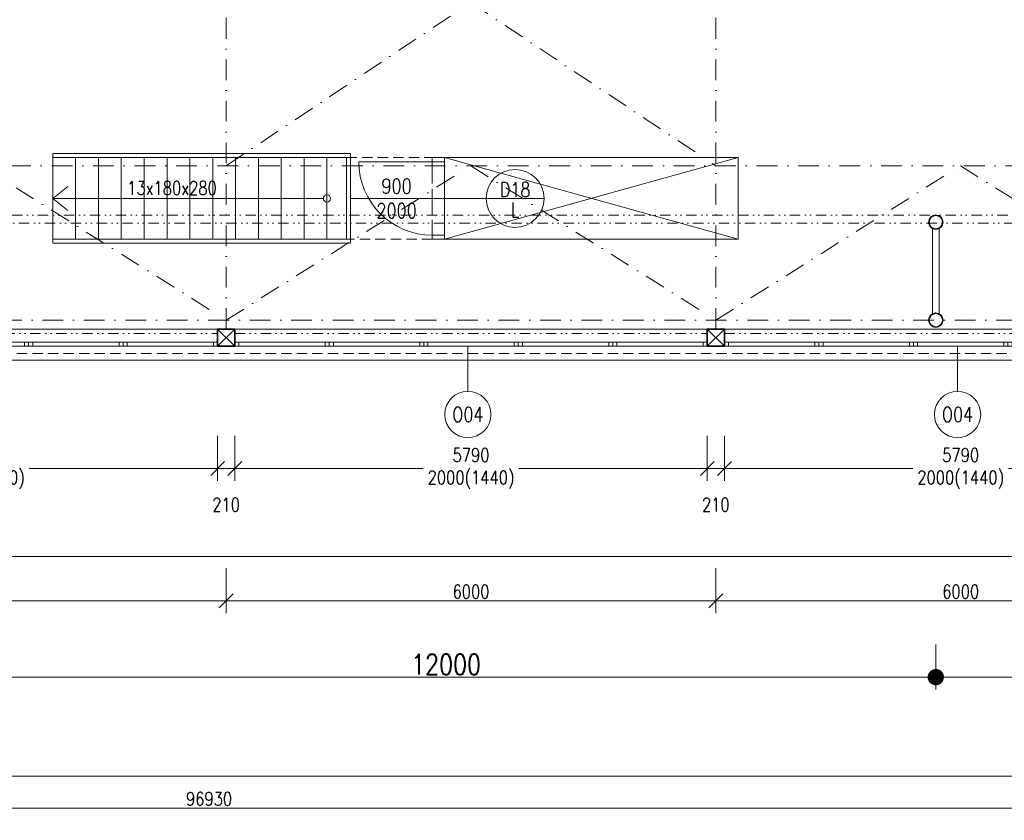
# Model space of a CAD drawing. Header units: millimetres. Extents: x -485339 to 350584, y -1189936 to 0.
# Tile 136 of 256: x -94410 to -82346, y -1065795 to -1055988. Entities that reach past the tile are written whole.
import ezdxf
from ezdxf.enums import TextEntityAlignment as Align

# ---------------------------------------------------------------- set-up
doc = ezdxf.new("R2010")
doc.units = ezdxf.units.MM
doc.header["$LTSCALE"] = 10
for name, pattern in [('DASHDOT', [25.4, 12.7, -6.35, 0, -6.35]), ('DĚLICÍ2', [15.875, 6.35, -3.175, 0, -3.175, 0, -3.175]), ('ČÁRKOVANÁ', [19.05, 12.7, -6.35]), ('ČÁRKOVANÁ2', [9.525, 6.35, -3.175])]:
    doc.linetypes.add(name, pattern=pattern)
doc.layers.get('Defpoints').update_dxf_attribs({"color": 201})
for name, color, linetype, lineweight in [('N_dveře', 10, 'Continuous', 18), ('N_kóty', 10, 'Continuous', 18), ('N_okna', 10, 'Continuous', 18), ('N_popis_otvory', 10, 'Continuous', 18), ('N_čáry_plné', 10, 'Continuous', 18), ('St__otvory_dveře', 40, 'Continuous', 18), ('St_kóty', 132, 'Continuous', 18), ('St_popis', 250, 'Continuous', 18), ('St_sloupy_konstrukce haly', 5, 'Continuous', 35), ('St_sloupy_opláštění_půdorys', 25, 'Continuous', 35), ('St_čáry_nad', 250, 'DĚLICÍ2', 18), ('St_čáry_osy', 250, 'DASHDOT', 18), ('St_čáry_plné', 250, 'Continuous', 18), ('St_čáry_pod', 250, 'ČÁRKOVANÁ2', 18)]:
    doc.layers.add(name, color=color, linetype=linetype, lineweight=lineweight)
doc.styles.get("Standard").update_dxf_attribs({"font": 'simplex.shx', "width": 0.8})
doc.dimstyles.new('stavebníM100', dxfattribs={"dimtxt": 165, "dimasz": 170, "dimexe": 150, "dimexo": 100, "dimgap": 30, "dimtad": 1, "dimdec": 0, "dimtxsty": 'Standard', "dimblk": 'OBLIQUE', "dimcen": -2.5, "dimdle": 150, "dimclrd": 256, "dimclre": 256, "dimclrt": 256, "dimadec": 4, "dimazin": 0, "dimtfac": 1, "dimtdec": 0, "dimtmove": 2, "dimatfit": 3, "dimldrblk": 'OBLIQUE', "dimfxl": 400, "dimfxlon": 1, "dimlwd": -1, "dimlwe": -1, "dimarcsym": 0})
doc.dimstyles.new('stavebníM100_modul', dxfattribs={"dimtxt": 250, "dimasz": 200, "dimexe": 150, "dimexo": 100, "dimgap": 30, "dimtad": 1, "dimdec": 0, "dimtxsty": 'Standard', "dimblk": 'DOT', "dimcen": -2.5, "dimdle": 150, "dimclrd": 256, "dimclre": 256, "dimclrt": 256, "dimadec": 4, "dimazin": 0, "dimtfac": 1, "dimtdec": 0, "dimtmove": 2, "dimatfit": 3, "dimldrblk": 'OBLIQUE', "dimfxl": 400, "dimfxlon": 1, "dimlwd": -1, "dimlwe": -1, "dimarcsym": 0})

# ---------------------------------------------------------------- blocks, each defined once
blk = doc.blocks.new('G$C08AFE675')
at = {"layer": 'St_sloupy_konstrukce haly', "color": 250, "lineweight": 18, "ltscale": 2}
for points in [[(-525, 40), (525, 40)], [(-525, -40), (525, -40)]]:
    blk.add_lwpolyline(points, dxfattribs=at)
at = {"layer": 'St_sloupy_konstrukce haly', "ltscale": 2}
for centre in [(-600, 0), (600, 0)]:
    blk.add_circle(centre, 85, dxfattribs=at)
blk = doc.blocks.new('G$C0F2906C7')
at = {"layer": 'St_sloupy_opláštění_půdorys', "ltscale": 2}
blk.add_lwpolyline([(-105, -105), (105, -105), (105, 105), (-105, 105)], close=True, dxfattribs=at)
for points in [[(-105, 105), (105, -105)], [(105, 105), (-105, -105)]]:
    blk.add_lwpolyline(points, dxfattribs=at)
blk = doc.blocks.new('*U5517')
at = {"layer": 'St_čáry_osy', "ltscale": 2}
blk.add_lwpolyline([(-3000, -1945), (-4, -55), (3000, -1945)], dxfattribs=at)
blk = doc.blocks.new('*U5516')
at = {"layer": 'St_čáry_osy', "ltscale": 2}
for p in [(36000, 0), (42000, 0), (48000, 0)]:
    blk.add_blockref('*U5517', p, dxfattribs=at)
blk = doc.blocks.new('*U5519')
at = {"layer": 'St_čáry_osy', "ltscale": 2}
blk.add_lwpolyline([(-3000, -1000), (-4, 1000), (3000, -1000)], dxfattribs=at)
blk = doc.blocks.new('*U5518')
at = {"layer": 'St_čáry_osy', "ltscale": 2}
blk.add_blockref('*U5519', (36000, 0), dxfattribs=at)
blk = doc.blocks.new('_OBLIQUE')
at = {"color": 0, "linetype": 'ByBlock'}
blk.add_line((-0.5, -0.5), (0.5, 0.5), dxfattribs=at)
blk = doc.blocks.new('*D5693')
at = {"layer": 'Defpoints', "color": 0}
for p in [(-140255, -1061874), (-70505, -1062274), (-70505, -1062563)]:
    blk.add_point(p, dxfattribs=at)
at = {"layer": 'St_kóty'}
for p, q in [((-140255, -1062163), (-140255, -1062713)), ((-70505, -1062374), (-70505, -1062713)), ((-140405, -1062563), (-70355, -1062563))]:
    blk.add_line(p, q, dxfattribs=at)
at = {"layer": 'St_kóty', "linetype": 'ByBlock', "xscale": 170, "yscale": 170, "zscale": 170, "rotation": 180}
blk.add_blockref('_OBLIQUE', (-140255, -1062563), dxfattribs=at)
at = {"layer": 'St_kóty', "linetype": 'ByBlock', "xscale": 170, "yscale": 170, "zscale": 170}
blk.add_blockref('_OBLIQUE', (-70505, -1062563), dxfattribs=at)
at = {"layer": 'St_kóty', "insert": (-105380, -1062450), "char_height": 165, "attachment_point": 5}
blk.add_mtext('69750', dxfattribs=at)
blk = doc.blocks.new('*D5716')
at = {"layer": 'Defpoints', "color": 0}
for p in [(-97880, -1059883), (-91880, -1059883), (-91880, -1063107)]:
    blk.add_point(p, dxfattribs=at)
at = {"layer": 'St_kóty'}
for p, q in [((-97880, -1062707), (-97880, -1063257)), ((-91880, -1062707), (-91880, -1063257)), ((-98030, -1063107), (-91730, -1063107))]:
    blk.add_line(p, q, dxfattribs=at)
at = {"layer": 'St_kóty', "linetype": 'ByBlock', "xscale": 170, "yscale": 170, "zscale": 170, "rotation": 180}
blk.add_blockref('_OBLIQUE', (-97880, -1063107), dxfattribs=at)
at = {"layer": 'St_kóty', "linetype": 'ByBlock', "xscale": 170, "yscale": 170, "zscale": 170}
blk.add_blockref('_OBLIQUE', (-91880, -1063107), dxfattribs=at)
at = {"layer": 'St_kóty', "insert": (-94880, -1062994), "char_height": 165, "attachment_point": 5}
blk.add_mtext('6000', dxfattribs=at)
blk = doc.blocks.new('*D5717')
at = {"layer": 'Defpoints', "color": 0}
for p in [(-91880, -1059883), (-85880, -1059883), (-85880, -1063107)]:
    blk.add_point(p, dxfattribs=at)
at = {"layer": 'St_kóty'}
for p, q in [((-91880, -1062707), (-91880, -1063257)), ((-85880, -1062707), (-85880, -1063257)), ((-92030, -1063107), (-85730, -1063107))]:
    blk.add_line(p, q, dxfattribs=at)
at = {"layer": 'St_kóty', "linetype": 'ByBlock', "xscale": 170, "yscale": 170, "zscale": 170, "rotation": 180}
blk.add_blockref('_OBLIQUE', (-91880, -1063107), dxfattribs=at)
at = {"layer": 'St_kóty', "linetype": 'ByBlock', "xscale": 170, "yscale": 170, "zscale": 170}
blk.add_blockref('_OBLIQUE', (-85880, -1063107), dxfattribs=at)
at = {"layer": 'St_kóty', "insert": (-88880, -1062994), "char_height": 165, "attachment_point": 5}
blk.add_mtext('6000', dxfattribs=at)
blk = doc.blocks.new('*D5718')
at = {"layer": 'Defpoints', "color": 0}
for p in [(-85880, -1059883), (-79880, -1059883), (-79880, -1063107)]:
    blk.add_point(p, dxfattribs=at)
at = {"layer": 'St_kóty'}
for p, q in [((-85880, -1062707), (-85880, -1063257)), ((-79880, -1062707), (-79880, -1063257)), ((-86030, -1063107), (-79730, -1063107))]:
    blk.add_line(p, q, dxfattribs=at)
at = {"layer": 'St_kóty', "linetype": 'ByBlock', "xscale": 170, "yscale": 170, "zscale": 170, "rotation": 180}
blk.add_blockref('_OBLIQUE', (-85880, -1063107), dxfattribs=at)
at = {"layer": 'St_kóty', "linetype": 'ByBlock', "xscale": 170, "yscale": 170, "zscale": 170}
blk.add_blockref('_OBLIQUE', (-79880, -1063107), dxfattribs=at)
at = {"layer": 'St_kóty', "insert": (-82880, -1062994), "char_height": 165, "attachment_point": 5}
blk.add_mtext('6000', dxfattribs=at)
blk = doc.blocks.new('_Dot')
at = {"color": 0, "linetype": 'ByBlock', "lineweight": -2}
blk.add_line((-0.5, 0), (-1, 0), dxfattribs=at)
at = {"color": 0, "linetype": 'ByBlock', "const_width": 0.5}
blk.add_lwpolyline([(-0.25, 0, 1), (0.25, 0, 1)], format="xyb", close=True, dxfattribs=at)
blk = doc.blocks.new('*D5731')
at = {"layer": 'Defpoints', "color": 0}
for p in [(-71193, -1040782), (-83185, -1040868), (-83185, -1064041)]:
    blk.add_point(p, dxfattribs=at)
at = {"layer": 'St_kóty'}
for p, q in [((-83185, -1063641), (-83185, -1064191)), ((-71193, -1063641), (-71193, -1064191)), ((-71393, -1064041), (-82985, -1064041))]:
    blk.add_line(p, q, dxfattribs=at)
at = {"layer": 'St_kóty', "linetype": 'ByBlock', "xscale": 200, "yscale": 200, "zscale": 200, "rotation": 180}
blk.add_blockref('_Dot', (-83185, -1064041), dxfattribs=at)
at = {"layer": 'St_kóty', "linetype": 'ByBlock', "xscale": 200, "yscale": 200, "zscale": 200}
blk.add_blockref('_Dot', (-71193, -1064041), dxfattribs=at)
at = {"layer": 'St_kóty', "insert": (-77189, -1063886), "char_height": 250, "attachment_point": 5}
blk.add_mtext('11992', dxfattribs=at)
blk = doc.blocks.new('*D5732')
at = {"layer": 'Defpoints', "color": 0}
for p in [(-95185, -1040868), (-83185, -1040868), (-95185, -1064041)]:
    blk.add_point(p, dxfattribs=at)
at = {"layer": 'St_kóty'}
for p, q in [((-95185, -1063641), (-95185, -1064191)), ((-83185, -1063641), (-83185, -1064191)), ((-83385, -1064041), (-94985, -1064041))]:
    blk.add_line(p, q, dxfattribs=at)
at = {"layer": 'St_kóty', "linetype": 'ByBlock', "xscale": 200, "yscale": 200, "zscale": 200, "rotation": 180}
blk.add_blockref('_Dot', (-95185, -1064041), dxfattribs=at)
at = {"layer": 'St_kóty', "linetype": 'ByBlock', "xscale": 200, "yscale": 200, "zscale": 200}
blk.add_blockref('_Dot', (-83185, -1064041), dxfattribs=at)
at = {"layer": 'St_kóty', "insert": (-89185, -1063886), "char_height": 250, "attachment_point": 5}
blk.add_mtext('12000', dxfattribs=at)
blk = doc.blocks.new('*D6628')
at = {"layer": 'Defpoints', "color": 0}
for p in [(-43625, -1042046), (-140555, -1060078), (-43625, -1065645)]:
    blk.add_point(p, dxfattribs=at)
at = {"layer": 'St_kóty'}
for p, q in [((-140555, -1065245), (-140555, -1065795)), ((-43625, -1065245), (-43625, -1065795)), ((-140705, -1065645), (-43475, -1065645))]:
    blk.add_line(p, q, dxfattribs=at)
at = {"layer": 'St_kóty', "linetype": 'ByBlock', "xscale": 170, "yscale": 170, "zscale": 170, "rotation": 180}
blk.add_blockref('_OBLIQUE', (-140555, -1065645), dxfattribs=at)
at = {"layer": 'St_kóty', "linetype": 'ByBlock', "xscale": 170, "yscale": 170, "zscale": 170}
blk.add_blockref('_OBLIQUE', (-43625, -1065645), dxfattribs=at)
at = {"layer": 'St_kóty', "insert": (-92090, -1065533), "char_height": 165, "attachment_point": 5}
blk.add_mtext('96930', dxfattribs=at)
blk = doc.blocks.new('*D6629')
at = {"layer": 'Defpoints', "color": 0}
for p in [(-140555, -1060078), (-59725, -1060478), (-59725, -1065253)]:
    blk.add_point(p, dxfattribs=at)
at = {"layer": 'St_kóty'}
for p, q in [((-140555, -1064853), (-140555, -1065403)), ((-59725, -1064853), (-59725, -1065403)), ((-140705, -1065253), (-59575, -1065253))]:
    blk.add_line(p, q, dxfattribs=at)
at = {"layer": 'St_kóty', "linetype": 'ByBlock', "xscale": 170, "yscale": 170, "zscale": 170, "rotation": 180}
blk.add_blockref('_OBLIQUE', (-140555, -1065253), dxfattribs=at)
at = {"layer": 'St_kóty', "linetype": 'ByBlock', "xscale": 170, "yscale": 170, "zscale": 170}
blk.add_blockref('_OBLIQUE', (-59725, -1065253), dxfattribs=at)
at = {"layer": 'St_kóty', "insert": (-100140, -1065141), "char_height": 165, "attachment_point": 5}
blk.add_mtext('80830', dxfattribs=at)
blk = doc.blocks.new('G$C5E2F4CAD')
at = {"layer": 'N_okna'}
for points in [[(0, 0), (1158, 0), (1158, 50), (0, 50)], [(0, 0), (50, 0), (50, 50), (0, 50)], [(1158, 0), (1108, 0), (1108, 50), (1158, 50)], [(1158, 0), (2316, 0), (2316, 50), (1158, 50)], [(1158, 0), (1158, 0), (1158, 50), (1158, 50)], [(1158, 0), (1208, 0), (1208, 50), (1158, 50)], [(2316, 0), (2266, 0), (2266, 50), (2316, 50)], [(2316, 0), (3474, 0), (3474, 50), (2316, 50)], [(2316, 0), (2316, 0), (2316, 50), (2316, 50)], [(2316, 0), (2366, 0), (2366, 50), (2316, 50)], [(3474, 0), (3424, 0), (3424, 50), (3474, 50)], [(3474, 0), (4632, 0), (4632, 50), (3474, 50)], [(3474, 0), (3474, 0), (3474, 50), (3474, 50)], [(3474, 0), (3524, 0), (3524, 50), (3474, 50)], [(4632, 0), (4582, 0), (4582, 50), (4632, 50)], [(4632, 0), (5790, 0), (5790, 50), (4632, 50)], [(4632, 0), (4632, 0), (4632, 50), (4632, 50)], [(4632, 0), (4682, 0), (4682, 50), (4632, 50)], [(5790, 0), (5740, 0), (5740, 50), (5790, 50)]]:
    blk.add_lwpolyline(points, close=True, dxfattribs=at)
blk = doc.blocks.new('*U6910')
at = {"layer": 'N_okna'}
blk.add_blockref('G$C5E2F4CAD', (-2895, -25), dxfattribs=at)
blk = doc.blocks.new('*U6911')
at = {"layer": 'N_okna'}
for p in [(36000, 0), (42000, 0), (48000, 0)]:
    blk.add_blockref('*U6910', p, dxfattribs=at)
blk = doc.blocks.new('*D6940')
at = {"layer": 'Defpoints', "color": 0}
for p in [(-97775, -1059988), (-91985, -1059988), (-91985, -1061486)]:
    blk.add_point(p, dxfattribs=at)
at = {"layer": 'N_kóty'}
for p, q in [((-97775, -1061086), (-97775, -1061636)), ((-91985, -1061086), (-91985, -1061636)), ((-97925, -1061486), (-95466, -1061486)), ((-91835, -1061486), (-94294, -1061486))]:
    blk.add_line(p, q, dxfattribs=at)
at = {"layer": 'N_kóty', "linetype": 'ByBlock', "xscale": 170, "yscale": 170, "zscale": 170, "rotation": 180}
blk.add_blockref('_OBLIQUE', (-97775, -1061486), dxfattribs=at)
at = {"layer": 'N_kóty', "linetype": 'ByBlock', "xscale": 170, "yscale": 170, "zscale": 170}
blk.add_blockref('_OBLIQUE', (-91985, -1061486), dxfattribs=at)
at = {"layer": 'N_kóty', "insert": (-94880, -1061486), "char_height": 165, "attachment_point": 5}
blk.add_mtext('5790\\P2000(1440)', dxfattribs=at)
blk = doc.blocks.new('*D6941')
at = {"layer": 'Defpoints', "color": 0}
for p in [(-91985, -1059988), (-91775, -1059988), (-91775, -1061486)]:
    blk.add_point(p, dxfattribs=at)
at = {"layer": 'N_kóty'}
for p, q in [((-91985, -1061086), (-91985, -1061636)), ((-91775, -1061086), (-91775, -1061636)), ((-92135, -1061486), (-91625, -1061486))]:
    blk.add_line(p, q, dxfattribs=at)
at = {"layer": 'N_kóty', "linetype": 'ByBlock', "xscale": 170, "yscale": 170, "zscale": 170, "rotation": 180}
blk.add_blockref('_OBLIQUE', (-91985, -1061486), dxfattribs=at)
at = {"layer": 'N_kóty', "linetype": 'ByBlock', "xscale": 170, "yscale": 170, "zscale": 170}
blk.add_blockref('_OBLIQUE', (-91775, -1061486), dxfattribs=at)
at = {"layer": 'N_kóty', "insert": (-91880, -1061928), "char_height": 165, "attachment_point": 5}
blk.add_mtext('210', dxfattribs=at)
blk = doc.blocks.new('*D6942')
at = {"layer": 'Defpoints', "color": 0}
for p in [(-91775, -1059988), (-85985, -1059988), (-85985, -1061486)]:
    blk.add_point(p, dxfattribs=at)
at = {"layer": 'N_kóty'}
for p, q in [((-91775, -1061086), (-91775, -1061636)), ((-85985, -1061086), (-85985, -1061636)), ((-91925, -1061486), (-89466, -1061486)), ((-85835, -1061486), (-88294, -1061486))]:
    blk.add_line(p, q, dxfattribs=at)
at = {"layer": 'N_kóty', "linetype": 'ByBlock', "xscale": 170, "yscale": 170, "zscale": 170, "rotation": 180}
blk.add_blockref('_OBLIQUE', (-91775, -1061486), dxfattribs=at)
at = {"layer": 'N_kóty', "linetype": 'ByBlock', "xscale": 170, "yscale": 170, "zscale": 170}
blk.add_blockref('_OBLIQUE', (-85985, -1061486), dxfattribs=at)
at = {"layer": 'N_kóty', "insert": (-88880, -1061486), "char_height": 165, "attachment_point": 5}
blk.add_mtext('5790\\P2000(1440)', dxfattribs=at)
blk = doc.blocks.new('*D6943')
at = {"layer": 'Defpoints', "color": 0}
for p in [(-85985, -1059988), (-85775, -1059988), (-85775, -1061486)]:
    blk.add_point(p, dxfattribs=at)
at = {"layer": 'N_kóty'}
for p, q in [((-85985, -1061086), (-85985, -1061636)), ((-85775, -1061086), (-85775, -1061636)), ((-86135, -1061486), (-85625, -1061486))]:
    blk.add_line(p, q, dxfattribs=at)
at = {"layer": 'N_kóty', "linetype": 'ByBlock', "xscale": 170, "yscale": 170, "zscale": 170, "rotation": 180}
blk.add_blockref('_OBLIQUE', (-85985, -1061486), dxfattribs=at)
at = {"layer": 'N_kóty', "linetype": 'ByBlock', "xscale": 170, "yscale": 170, "zscale": 170}
blk.add_blockref('_OBLIQUE', (-85775, -1061486), dxfattribs=at)
at = {"layer": 'N_kóty', "insert": (-85880, -1061928), "char_height": 165, "attachment_point": 5}
blk.add_mtext('210', dxfattribs=at)
blk = doc.blocks.new('*D6944')
at = {"layer": 'Defpoints', "color": 0}
for p in [(-85775, -1059988), (-79985, -1059988), (-79985, -1061486)]:
    blk.add_point(p, dxfattribs=at)
at = {"layer": 'N_kóty'}
for p, q in [((-85775, -1061086), (-85775, -1061636)), ((-79985, -1061086), (-79985, -1061636)), ((-85925, -1061486), (-83466, -1061486)), ((-79835, -1061486), (-82294, -1061486))]:
    blk.add_line(p, q, dxfattribs=at)
at = {"layer": 'N_kóty', "linetype": 'ByBlock', "xscale": 170, "yscale": 170, "zscale": 170, "rotation": 180}
blk.add_blockref('_OBLIQUE', (-85775, -1061486), dxfattribs=at)
at = {"layer": 'N_kóty', "linetype": 'ByBlock', "xscale": 170, "yscale": 170, "zscale": 170}
blk.add_blockref('_OBLIQUE', (-79985, -1061486), dxfattribs=at)
at = {"layer": 'N_kóty', "insert": (-82880, -1061486), "char_height": 165, "attachment_point": 5}
blk.add_mtext('5790\\P2000(1440)', dxfattribs=at)
blk = doc.blocks.new('*U7808')
at = {"layer": 'St_čáry_plné', "ltscale": 2}
blk.add_line((0, 500), (0, -500), dxfattribs=at)
blk = doc.blocks.new('*U7807')
at = {"layer": 'St_čáry_plné', "lineweight": 18}
for p in [(0, 0), (280, 0), (560, 0), (840, 0), (1120, 0), (1400, 0), (1680, 0), (1960, 0), (2240, 0), (2520, 0), (2800, 0), (3080, 0)]:
    blk.add_blockref('*U7808', p, dxfattribs=at)
blk = doc.blocks.new('G$C4A64DE30')
at = {"layer": 'N_dveře', "ltscale": 2}
blk.add_lwpolyline([(-150, 450), (-1050, 450)], dxfattribs=at)
blk.add_arc((-150, 450), 900, 180, 270, dxfattribs=at)
at = {"layer": 'N_popis_otvory'}
blk.add_lwpolyline([(-1155, 0), (510, 0)], dxfattribs=at)
blk.add_circle((865, 0), 355, dxfattribs=at)
at = {"layer": 'N_čáry_plné'}
blk.add_lwpolyline([(510, 0), (1219, 0)], dxfattribs=at)
at = {"layer": 'St__otvory_dveře', "linetype": 'ČÁRKOVANÁ', "ltscale": 2}
for points in [[(-150, 450), (-150, 500), (0, 500), (0, 450)], [(-150, -500), (-150, -450), (0, -450), (0, -500)]]:
    blk.add_lwpolyline(points, close=True, dxfattribs=at)
for points in [[(-150, 450), (-150, -450)], [(0, 450), (0, -450)]]:
    blk.add_lwpolyline(points, dxfattribs=at)
at = {"layer": 'N_popis_otvory', "width": 0.8}
for s, p in [('D18', (865, 108)), ('L', (865, -139))]:
    blk.add_text(s, height=180, dxfattribs=at).set_placement(p, align=Align.MIDDLE_CENTER)
at = {"layer": 'N_popis_otvory', "insert": (-587, 0), "char_height": 180, "width": 1342.53, "attachment_point": 5}
blk.add_mtext('900\\P2000', dxfattribs=at)

msp = doc.modelspace()

# ---------------------------------------------------------------- linework, layer by layer
at = {"layer": 'N_popis_otvory'}
for points in [[(-88918.3, -1060540.8), (-88918.3, -1059987.6)], [(-82918.3, -1060540.8), (-82918.3, -1059987.6)]]:
    msp.add_lwpolyline(points, dxfattribs=at)
for centre in [(-88918.3, -1060823.9), (-82918.3, -1060823.9)]:
    msp.add_circle(centre, 283.2, dxfattribs=at)
at = {"layer": 'N_čáry_plné', "ltscale": 2}
msp.add_lwpolyline([(-70504.9, -1060157.6), (-140174.9, -1060157.6)], dxfattribs=at)
at = {"layer": 'St__otvory_dveře', "linetype": 'ČÁRKOVANÁ'}
msp.add_lwpolyline([(-90404.9, -1057677.6), (-89354.9, -1057677.6), (-89354.9, -1058677.6), (-90404.9, -1058677.6)], dxfattribs=at)
at = {"layer": 'St_čáry_nad', "ltscale": 2}
for points in [[(-71184.9, -1058382.6), (-139879.9, -1058382.6)], [(-71101.2, -1058482.6), (-139879.9, -1058482.6)], [(-97774.9, -1059832.6), (-91984.9, -1059832.6)], [(-91774.9, -1059832.6), (-85984.9, -1059832.6)], [(-85774.9, -1059832.6), (-79984.9, -1059832.6)]]:
    msp.add_lwpolyline(points, dxfattribs=at)
at = {"layer": 'St_čáry_osy', "ltscale": 2}
for points in [[(-91879.9, -1059777.6), (-91879.9, -992785.6)], [(-85879.9, -1059777.6), (-85879.9, -992785.6)], [(-140254.9, -1057777.6), (-70504.9, -1057777.6)], [(-70504.9, -1059667.6), (-140099.9, -1059667.6)]]:
    msp.add_lwpolyline(points, dxfattribs=at)
at = {"layer": 'St_čáry_plné', "ltscale": 2}
for p, q in [((-94004.9, -1057627.6), (-94004.9, -1058727.6)), ((-90404.9, -1057677.6), (-94004.9, -1057677.6)), ((-90404.9, -1058677.6), (-90404.9, -1057677.6)), ((-94004.9, -1058677.6), (-90404.9, -1058677.6))]:
    msp.add_line(p, q, dxfattribs=at)
for points in [[(-94004.9, -1058727.6), (-90354.9, -1058727.6), (-90354.9, -1057627.6), (-94004.9, -1057627.6)], [(-140254.9, -1059777.6), (-70504.9, -1059777.6)]]:
    msp.add_lwpolyline(points, dxfattribs=at)
at = {"layer": 'St_čáry_plné', "lineweight": 18}
for points in [[(-90404.9, -1057677.6), (-90404.9, -1058677.6)], [(-89204.9, -1057677.6), (-85604.9, -1058677.6)], [(-85604.9, -1057677.6), (-89204.9, -1058677.6)], [(-94004.9, -1058177.6), (-93819.8, -1058029.9)], [(-90689.1, -1058177.6), (-94004.9, -1058177.6)], [(-94004.9, -1058177.6), (-93819.8, -1058325.4)]]:
    msp.add_lwpolyline(points, dxfattribs=at)
at = {"layer": 'St_čáry_plné', "ltscale": 2}
msp.add_lwpolyline([(-85604.9, -1058677.6), (-85604.9, -1057677.6), (-89204.9, -1057677.6), (-89204.9, -1058677.6)], close=True, dxfattribs=at)
at = {"layer": 'St_čáry_plné', "lineweight": 18}
msp.add_circle((-90644.9, -1058177.6), 44.2, dxfattribs=at)
at = {"layer": 'St_čáry_pod', "ltscale": 2}
msp.add_lwpolyline([(-70504.9, -1060077.6), (-140254.9, -1060077.6)], dxfattribs=at)

# ---------------------------------------------------------------- block references
at = {"layer": 'N_okna'}
msp.add_blockref('*U6911', (-130879.9, -1059962.6), dxfattribs=at)
at = {"layer": 'St__otvory_dveře', "lineweight": 18}
msp.add_blockref('G$C4A64DE30', (-89204.9, -1058177.6), dxfattribs=at)
at = {"layer": 'St_sloupy_konstrukce haly', "ltscale": 2, "rotation": 90}
msp.add_blockref('G$C08AFE675', (-83184.9, -1059067.6), dxfattribs=at)
at = {"layer": 'St_sloupy_opláštění_půdorys', "ltscale": 2, "rotation": 90}
for p in [(-91879.9, -1059882.6), (-85879.9, -1059882.6)]:
    msp.add_blockref('G$C0F2906C7', p, dxfattribs=at)
at = {"layer": 'St_čáry_osy', "ltscale": 2}
for name, p in [('*U5518', (-124879.9, -1056777.6)), ('*U5516', (-130879.9, -1057722.6))]:
    msp.add_blockref(name, p, dxfattribs=at)
at = {"layer": 'St_čáry_plné', "lineweight": 18}
msp.add_blockref('*U7807', (-93724.9, -1058177.6), dxfattribs=at)

# ---------------------------------------------------------------- texts
at = {"layer": 'N_popis_otvory', "width": 0.8}
for p in [(-88918.3, -1060823.9), (-82918.3, -1060823.9)]:
    msp.add_text('O04', height=180, dxfattribs=at).set_placement(p, align=Align.MIDDLE_CENTER)
at = {"layer": 'St_popis', "ltscale": 2, "width": 0.8}
msp.add_text('13x180x280', height=165, dxfattribs=at).set_placement((-93092.6, -1058132.6))

# ---------------------------------------------------------------- dimensions: what is measured, and where the dimension line sits
at = {"layer": 'N_kóty'}
for base, p1, p2, picture, middle in [((-91984.9, -1061485.5), (-97774.9, -1059987.6), (-91984.9, -1059987.6), '*D6940', (-94879.9, -1061485.5)), ((-85984.9, -1061485.5), (-91774.9, -1059987.6), (-85984.9, -1059987.6), '*D6942', (-88879.9, -1061485.5)), ((-79984.9, -1061485.5), (-85774.9, -1059987.6), (-79984.9, -1059987.6), '*D6944', (-82879.9, -1061485.5))]:
    dim = msp.add_linear_dim(base=base, p1=p1, p2=p2, text='<>\\P2000(1440)', dimstyle='stavebníM100', override={"dimtxsty": 'Standard'}, dxfattribs=at)
    dim.commit()
    dim.dimension.update_dxf_attribs({"geometry": picture, "text_midpoint": middle, "dimtype": 160})
for base, p1, p2, picture, middle in [((-91774.9, -1061485.5), (-91984.9, -1059987.6), (-91774.9, -1059987.6), '*D6941', (-91879.9, -1061928)), ((-85774.9, -1061485.5), (-85984.9, -1059987.6), (-85774.9, -1059987.6), '*D6943', (-85879.9, -1061928))]:
    dim = msp.add_linear_dim(base=base, p1=p1, p2=p2, dimstyle='stavebníM100', dxfattribs=at)
    dim.commit()
    dim.dimension.update_dxf_attribs({"geometry": picture, "text_midpoint": middle})
at = {"layer": 'St_kóty'}
for base, p1, p2, dimstyle, picture, middle in [((-83184.9, -1064041.5), (-71193, -1040782.2), (-83184.9, -1040867.6), 'stavebníM100_modul', '*D5731', (-77188.9, -1063886.5)), ((-95184.9, -1064041.5), (-83184.9, -1040867.6), (-95184.9, -1040867.6), 'stavebníM100_modul', '*D5732', (-89184.9, -1063886.5)), ((-91879.9, -1063107), (-97879.9, -1059882.6), (-91879.9, -1059882.6), 'stavebníM100', '*D5716', (-94879.9, -1062994.5)), ((-85879.9, -1063107), (-91879.9, -1059882.6), (-85879.9, -1059882.6), 'stavebníM100', '*D5717', (-88879.9, -1062994.5)), ((-79879.9, -1063107), (-85879.9, -1059882.6), (-79879.9, -1059882.6), 'stavebníM100', '*D5718', (-82879.9, -1062994.5))]:
    dim = msp.add_linear_dim(base=base, p1=p1, p2=p2, dimstyle=dimstyle, dxfattribs=at)
    dim.commit()
    dim.dimension.update_dxf_attribs({"geometry": picture, "text_midpoint": middle})
for base, p1, p2, picture, middle in [((-43625.2, -1065645.1), (-140554.9, -1060077.6), (-43625.2, -1042045.8), '*D6628', (-92090, -1065532.6)), ((-59724.9, -1065253.2), (-140554.9, -1060077.6), (-59724.9, -1060477.6), '*D6629', (-100139.9, -1065140.7)), ((-70504.9, -1062562.9), (-140254.9, -1061874.1), (-70504.9, -1062274.1), '*D5693', (-105379.9, -1062450.4))]:
    dim = msp.add_linear_dim(base=base, p1=p1, p2=p2, dimstyle='stavebníM100', override={"dimtxsty": 'Standard', "dimldrblk": 'OBLIQUE'}, dxfattribs=at)
    dim.commit()
    dim.dimension.update_dxf_attribs({"geometry": picture, "text_midpoint": middle})

doc.saveas('drawing.dxf')
